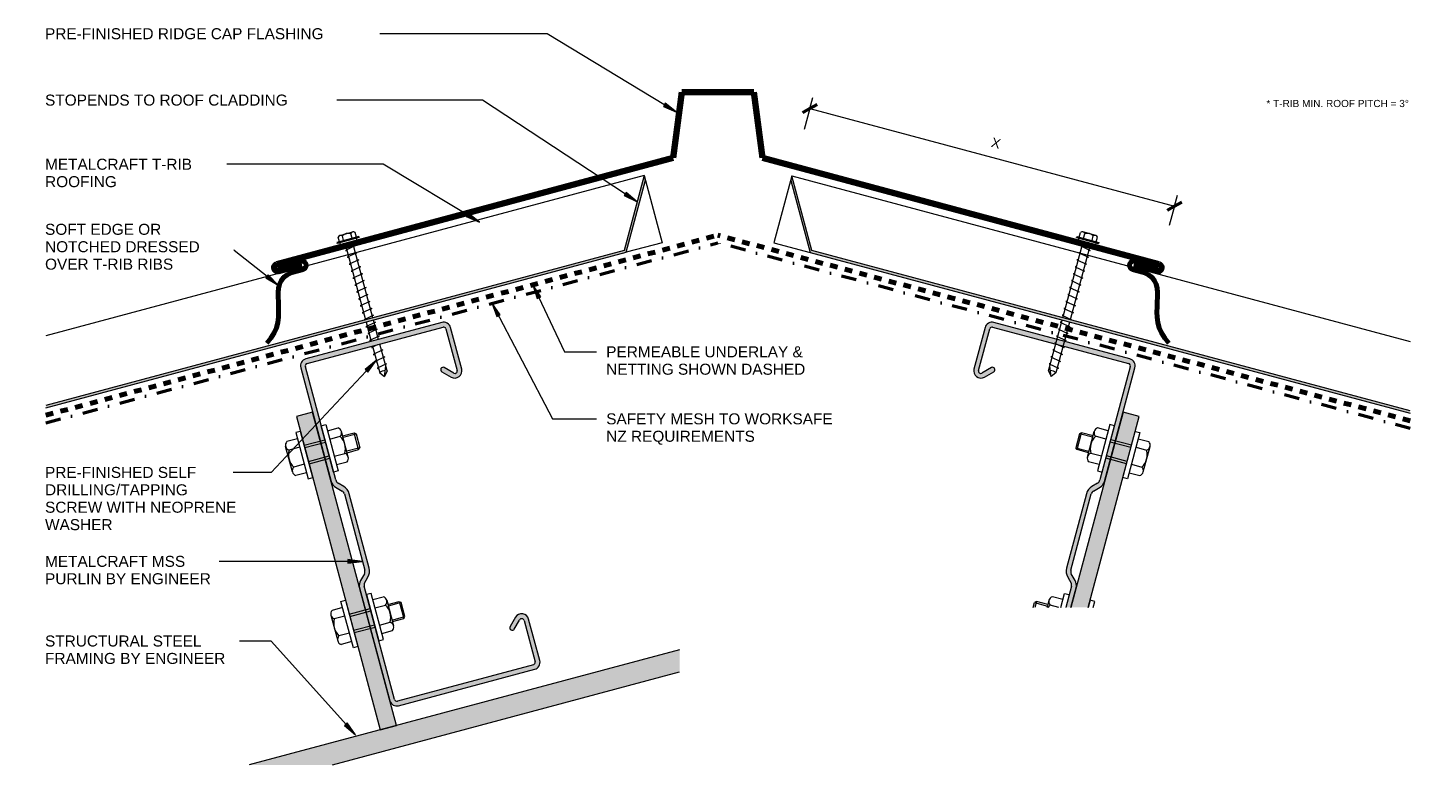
# Model space of a CAD drawing. Header units: millimetres. Extents: x 3501 to 4555, y 1895 to 2373.
# Tile 1 of 2: x 3501 to 4086, y 1895 to 2203. Entities that reach past the tile are written whole.
import ezdxf

# ---------------------------------------------------------------- set-up
doc = ezdxf.new("R2010")
doc.units = ezdxf.units.MM
doc.linetypes.add('Dash', pattern=[6.35, 3.175, -3.175])
doc.linetypes.add('Dash dot', pattern=[15.875, 6.35, -4.7625, 0, -4.7625])
for name, color, linetype, lineweight in [('A-ANNO-DIMS', 211, 'Continuous', 9), ('A-ANNO-DIMS-2', 211, 'Continuous', 9), ('A-DETL', 90, 'Continuous', 13), ('A-DETL-GENF', 92, 'Continuous', 13), ('A-DETL-THIN', 151, 'Continuous', 13), ('G-ANNO-TEXT', 231, 'Continuous', 9)]:
    doc.layers.add(name, color=color, linetype=linetype, lineweight=lineweight)
doc.styles.add('Arial', font='arial.ttf', dxfattribs={"height": 4.6})
doc.styles.add('Arial_1', font='arial.ttf', dxfattribs={"height": 4})
doc.styles.add('Arial_2', font='arial.ttf', dxfattribs={"height": 3})
doc.dimstyles.new('Diagonal', dxfattribs={"dimscale": 304.8, "dimtxt": 4.081038, "dimasz": 0.016404, "dimexe": 0.015748, "dimexo": 0.009843, "dimgap": 0.009843, "dimtad": 1, "dimdec": 0, "dimzin": 0, "dimdsep": 46, "dimtxsty": 'Arial_1', "dimblk1": 'OBLIQUE', "dimblk2": 'OBLIQUE', "dimsah": 1, "dimcen": 0.09, "dimazin": 0, "dimtfac": 1, "dimtdec": 4, "dimtix": 1, "dimtmove": 0, "dimatfit": 3, "dimfxl": 1, "dimtvp": 1, "dimtfill": 1, "dimtolj": 1, "dimtzin": 0, "dimarcsym": 2})

# ---------------------------------------------------------------- blocks, each defined once
blk = doc.blocks.new('01 Roof Ridge C - T-Trib-5023960-D CR 01 RIDGE WITH PROFILED APEX')
at = {"layer": 'A-DETL-GENF', "lineweight": 100}
for p, q in [((-55, 56.68), (-58.67, 29.16)), ((-55, 56.68), (-25, 56.68)), ((-25, 56.68), (-55, 56.68)), ((-25, 56.68), (-55, 56.68)), ((-55, 56.68), (-25, 56.68)), ((-25, 56.68), (-21.33, 29.16)), ((-58.67, 29.16), (-224.3, -15.22)), ((-21.33, 29.16), (144.3, -15.22)), ((-213.81, -15.51), (-223.52, -18.12)), ((133.81, -15.51), (143.52, -18.12))]:
    blk.add_line(p, q, dxfattribs=at)
at = {"layer": 'A-DETL-GENF', "linetype": 'Dash', "lineweight": 70}
for p in [(-320.75, -78.33), (249.25, -80.61)]:
    blk.add_line(p, (-40, -3.11), dxfattribs=at)
at = {"layer": 'A-DETL-GENF', "lineweight": 70}
for p, q in [((-214.2, -14.07), (-223.91, -16.67)), ((-213.3, -17.45), (-218.06, -18.72)), ((133.3, -17.45), (138.06, -18.72)), ((134.2, -14.07), (143.91, -16.67))]:
    blk.add_line(p, q, dxfattribs=at)
at = {"layer": 'A-DETL-GENF', "lineweight": 100}
for centre, start, end in [((-223.91, -16.67), 105, 285), ((143.91, -16.67), 255, 75)]:
    blk.add_arc(centre, 1.5, start, end, dxfattribs=at)
at = {"layer": 'A-DETL-GENF', "lineweight": 70}
for centre, start, end in [((-213.75, -15.76), 285, 105), ((133.75, -15.76), 75, 255)]:
    blk.add_arc(centre, 1.75, start, end, dxfattribs=at)
for points in [[(-218.06, -18.72), (-229.97, -23.06), (-217.51, -37.27), (-228.52, -48.16)], [(138.06, -18.72), (149.97, -23.06), (137.51, -37.27), (148.52, -48.16)]]:
    blk.add_open_spline(points, degree=3, dxfattribs=at)
blk = doc.blocks.new('Screw4 - Screw 2-5023961-D CR 01 RIDGE WITH PROFILED APEX')
at = {"layer": 'A-DETL-GENF'}
for p, q in [((4.79, 1.5), (-4.79, 1.5)), ((-4.79, 1.5), (-4.79, 1)), ((4.79, 1), (-4.79, 1)), ((-3.67, 1.5), (-3.67, 3.47)), ((-3.67, 1), (-3.67, 0)), ((-3.67, 0), (3.67, 0)), ((-2.76, 3.97), (2.76, 3.97)), ((-1.85, 1.5), (-1.85, 3.47)), ((-1.6, 0), (-1.6, -32.82)), ((1.6, -32.82), (1.6, 0)), ((1.85, 1.5), (1.85, 3.47)), ((3.67, 1.5), (3.67, 3.47)), ((3.67, 0), (3.67, 1)), ((4.79, 1), (4.79, 1.5)), ((2.17, -1.91), (-2.17, -2.67)), ((-2.17, -2.67), (-1.6, -3)), ((2.17, -4.91), (-2.17, -5.67)), ((-2.17, -5.67), (-1.6, -6)), ((1.6, -1.58), (2.17, -1.91)), ((1.6, -4.58), (2.17, -4.91)), ((2.17, -7.91), (-2.17, -8.67)), ((-2.17, -8.67), (-1.6, -9)), ((2.17, -10.91), (-2.17, -11.67)), ((-2.17, -11.67), (-1.6, -12)), ((1.6, -7.58), (2.17, -7.91)), ((1.6, -10.58), (2.17, -10.91)), ((2.17, -13.91), (-2.17, -14.67)), ((-2.17, -14.67), (-1.6, -15)), ((2.17, -16.91), (-2.17, -17.67)), ((1.6, -13.58), (2.17, -13.91)), ((1.6, -16.58), (2.17, -16.91)), ((-2.17, -17.67), (-1.6, -18)), ((2.17, -19.91), (-2.17, -20.67)), ((-2.17, -20.67), (-1.6, -21)), ((2.17, -22.91), (-2.17, -23.67)), ((1.6, -19.58), (2.17, -19.91)), ((1.6, -22.58), (2.17, -22.91)), ((-2.17, -23.67), (-1.6, -24)), ((2.17, -25.91), (-2.17, -26.67)), ((-2.17, -26.67), (-1.6, -27)), ((2.17, -28.91), (-2.17, -29.67)), ((1.6, -25.58), (2.17, -25.91)), ((1.6, -28.58), (2.17, -28.91)), ((-2.17, -29.67), (-1.6, -30)), ((2.17, -31.91), (-2.17, -32.67)), ((-2.17, -32.67), (-1.91, -32.82)), ((2.17, -34.91), (-2.17, -35.67)), ((-1.6, -33.82), (-1.6, -42.2)), ((1.6, -31.58), (2.17, -31.91)), ((1.6, -42.2), (1.6, -33.82)), ((1.6, -34.58), (2.17, -34.91)), ((-2.17, -35.67), (-1.6, -36)), ((2.17, -37.91), (-2.17, -38.67)), ((-2.17, -38.67), (-1.6, -39)), ((2.17, -40.91), (-2.17, -41.67)), ((1.6, -37.58), (2.17, -37.91)), ((1.6, -40.58), (2.17, -40.91)), ((-2.17, -41.67), (-1.6, -42)), ((0.52, -44.2), (-2.17, -44.67)), ((-2.17, -44.67), (-1.6, -45)), ((-1.6, -44.2), (-1.6, -55.84)), ((1.6, -55.84), (1.6, -44.2)), ((1.6, -46.58), (2.17, -46.91)), ((2.17, -46.91), (-2.17, -47.67)), ((-2.17, -47.67), (-1.6, -48)), ((2.17, -49.91), (-2.17, -50.67)), ((-2.17, -50.67), (-1.6, -51)), ((1.6, -49.58), (2.17, -49.91)), ((1.6, -52.58), (2.17, -52.91)), ((2.17, -52.91), (-2.17, -53.67)), ((-2.17, -53.67), (-1.6, -54)), ((-1.6, -55.84), (0, -57.74)), ((0, -57.74), (1.6, -53.79)), ((1.6, -55.84), (0, -57.74))]:
    blk.add_line(p, q, dxfattribs=at)
for centre, radius, start, end in [((-2.76, 2.9), 1.08, 32.38007, 147.61993), ((0, 0.31), 3.67, 59.72736, 120.27264), ((2.76, 2.9), 1.08, 32.38007, 147.61993), ((0.08, -58.47), 3.11, 74.30592, 122.49751)]:
    blk.add_arc(centre, radius, start, end, dxfattribs=at)
blk = doc.blocks.new('Metalcraft MSS Purlin-150x65 - Metalcraft MSS Purlin-150x65-4992830-D CR 01 RIDGE WITH PROFILED APEX')
at = {"layer": 'A-DETL-GENF'}
blk.add_hatch(color=256, dxfattribs=at).paths.add_polyline_path([(2.22, 0.1), (3, 0), (61.85, 0), (62.62, 0.1), (63.35, 0.4), (63.97, 0.88), (64.45, 1.5), (64.75, 2.22), (64.85, 3), (64.85, 20.94), (64.75, 21.71), (64.41, 22.48), (63.98, 23.05), (63.37, 23.52), (62.66, 23.82), (61.86, 23.93), (61.12, 23.84), (60.4, 23.56), (59.78, 23.1), (56.56, 19.88), (56.4, 19.67), (56.3, 19.43), (56.27, 19.17), (56.3, 18.91), (56.4, 18.67), (56.56, 18.46), (56.77, 18.31), (57.01, 18.21), (57.27, 18.17), (57.53, 18.21), (57.77, 18.31), (57.97, 18.46), (61.04, 21.53), (61.26, 21.7), (61.52, 21.81), (61.79, 21.84), (62.11, 21.79), (62.32, 21.7), (62.54, 21.53), (62.71, 21.31), (62.81, 21.06), (62.85, 20.79), (62.85, 2.99), (62.81, 2.74), (62.71, 2.5), (62.56, 2.29), (62.35, 2.13), (62.11, 2.03), (61.85, 2), (2.99, 2), (2.74, 2.03), (2.5, 2.13), (2.29, 2.29), (2.13, 2.5), (2.03, 2.74), (2, 2.99), (2, 52), (2.06, 52.43), (2.22, 52.83), (2.61, 53.31), (4.53, 55.22), (5.32, 56.25), (5.82, 57.46), (5.99, 58.75), (5.99, 90.92), (5.82, 92.21), (5.32, 93.42), (4.53, 94.45), (2.69, 96.3), (2.31, 96.78), (2.08, 97.34), (2, 97.95), (2, 146.91), (2.06, 147.25), (2.15, 147.45), (2.32, 147.68), (2.55, 147.85), (2.81, 147.96), (3.09, 148), (61.85, 148), (62.11, 147.97), (62.35, 147.87), (62.56, 147.71), (62.71, 147.5), (62.81, 147.26), (62.85, 146.89), (62.85, 128.98), (62.82, 128.73), (62.7, 128.48), (62.57, 128.3), (62.37, 128.15), (62.14, 128.05), (61.89, 128.02), (61.63, 128.06), (61.41, 128.15), (61.21, 128.3), (57.97, 131.54), (57.77, 131.69), (57.53, 131.79), (57.27, 131.83), (56.96, 131.78), (56.77, 131.69), (56.56, 131.54), (56.4, 131.33), (56.3, 131.09), (56.27, 130.83), (56.3, 130.57), (56.4, 130.33), (56.56, 130.12), (59.78, 126.9), (60.4, 126.44), (61.13, 126.16), (61.89, 126.07), (62.66, 126.18), (63.37, 126.48), (63.98, 126.95), (64.46, 127.59), (64.75, 128.29), (64.85, 129.07), (64.85, 147), (64.75, 147.78), (64.45, 148.5), (63.97, 149.12), (63.35, 149.6), (62.62, 149.9), (61.85, 150), (2.94, 149.99), (2.22, 149.9), (1.5, 149.6), (0.88, 149.12), (0.4, 148.5), (0.1, 147.78), (0, 147), (0, 97.81), (0.14, 96.77), (0.53, 95.81), (1.17, 94.98), (3.41, 92.75), (3.72, 92.33), (3.92, 91.85), (3.99, 91.34), (3.99, 58.34), (3.92, 57.82), (3.72, 57.34), (3.29, 56.81), (1.17, 54.69), (0.53, 53.86), (0.14, 52.9), (0, 51.87), (0, 3), (0.1, 2.22), (0.4, 1.5), (0.88, 0.88), (1.56, 0.38), (1.98, 0.2)])
for p, q in [((0, 147), (0, 97.81)), ((2, 97.95), (2, 146.91)), ((61.85, 150), (3, 150)), ((3.09, 148), (61.85, 148)), ((62.85, 147.01), (62.85, 128.98)), ((64.85, 129.06), (64.85, 147)), ((56.56, 130.12), (59.78, 126.9)), ((61.21, 128.3), (57.97, 131.54)), ((1.17, 94.98), (3.41, 92.75)), ((4.53, 94.45), (2.69, 96.3)), ((3.99, 91.34), (3.99, 58.34)), ((5.99, 58.75), (5.99, 90.92)), ((3.41, 56.93), (1.17, 54.69)), ((2.49, 53.18), (4.53, 55.22)), ((0, 51.87), (0, 3)), ((2, 2.99), (2, 52)), ((59.78, 23.1), (56.56, 19.88)), ((57.97, 18.46), (61.04, 21.53)), ((62.85, 20.79), (62.85, 2.99)), ((64.85, 3), (64.85, 20.94)), ((61.85, 2), (2.99, 2)), ((3, 0), (61.85, 0))]:
    blk.add_line(p, q, dxfattribs=at)
for centre, radius, start, end in [((3, 147), 3, 90, 180), ((3.09, 146.91), 1.09, 90, 180), ((61.85, 147), 3, 360, 90), ((61.85, 147.01), 0.993, 0, 90), ((57.27, 130.83), 1, 45, 225), ((61.85, 129.06), 2.99, 226.03381, 0), ((61.89, 128.98), 0.959, 225, 0), ((3.99, 97.81), 3.99, 180, 225), ((4.34, 97.95), 2.34, 180, 225), ((1, 90.92), 4.99, 360, 45), ((2, 91.34), 1.99, 0, 45), ((1, 58.75), 4.99, 315, 360), ((3.99, 51.87), 3.99, 135, 180), ((3.67, 52), 1.67, 135, 180), ((2, 58.34), 1.99, 315, 360), ((61.85, 20.94), 2.99, 360, 133.96619), ((57.27, 19.17), 1, 135, 315), ((61.79, 20.79), 1.06, 0, 135), ((3, 3), 3, 180, 270), ((2.99, 2.99), 0.993, 180, 270), ((61.85, 3), 3, 270, 360), ((61.85, 2.99), 0.993, 270, 0)]:
    blk.add_arc(centre, radius, start, end, dxfattribs=at)
blk = doc.blocks.new('Metalcraft MSS Purlin-150x65 - Metalcraft MSS Purlin-150x65-5024055-D CR 01 RIDGE WITH PROFILED APEX')
at = {"layer": 'A-DETL-GENF'}
blk.add_hatch(color=256, dxfattribs=at).paths.add_polyline_path([(0, -43.32), (0, -51.87), (0.14, -52.9), (0.53, -53.86), (1.17, -54.69), (3.41, -56.93), (3.72, -57.34), (3.92, -57.82), (3.99, -58.34), (3.99, -91.34), (3.92, -91.85), (3.72, -92.33), (3.41, -92.75), (1.17, -94.98), (0.53, -95.81), (0.14, -96.77), (0, -97.81), (0, -147), (0.1, -147.78), (0.4, -148.5), (0.88, -149.12), (1.5, -149.6), (2.22, -149.9), (3.12, -150), (61.85, -150), (62.63, -149.9), (63.35, -149.6), (63.97, -149.12), (64.45, -148.5), (64.75, -147.78), (64.85, -147), (64.84, -129.04), (64.72, -128.22), (64.45, -127.57), (63.98, -126.95), (63.37, -126.48), (62.66, -126.18), (61.89, -126.07), (61.12, -126.16), (60.4, -126.44), (59.78, -126.9), (56.56, -130.12), (56.4, -130.33), (56.3, -130.57), (56.27, -130.83), (56.3, -131.09), (56.4, -131.33), (56.56, -131.54), (56.77, -131.69), (57.01, -131.79), (57.27, -131.83), (57.53, -131.79), (57.77, -131.69), (57.97, -131.54), (61.21, -128.3), (61.41, -128.15), (61.64, -128.05), (61.89, -128.02), (62.14, -128.05), (62.37, -128.15), (62.57, -128.3), (62.72, -128.5), (62.82, -128.73), (62.85, -128.98), (62.85, -147.01), (62.81, -147.26), (62.71, -147.5), (62.56, -147.71), (62.35, -147.87), (62.11, -147.97), (61.85, -148), (3.09, -148), (2.81, -147.96), (2.55, -147.85), (2.32, -147.68), (2.15, -147.45), (2.04, -147.19), (2, -146.91), (2, -97.95), (2.08, -97.34), (2.31, -96.78), (2.69, -96.3), (4.53, -94.45), (5.32, -93.42), (5.82, -92.21), (5.99, -90.92), (5.99, -58.75), (5.82, -57.46), (5.32, -56.25), (4.53, -55.22), (2.49, -53.18), (2.22, -52.83), (2.05, -52.39), (2, -52), (2, -42.78), (0.35, -43.22)])
for p, q in [((0, -43.32), (0, -51.87)), ((2, -52), (2, -42.78)), ((1.17, -54.69), (3.41, -56.93)), ((4.53, -55.22), (2.49, -53.18)), ((3.99, -58.34), (3.99, -91.34)), ((5.99, -90.92), (5.99, -58.75)), ((3.41, -92.75), (1.17, -94.98)), ((0, -97.81), (0, -147)), ((2, -146.91), (2, -97.95)), ((2.69, -96.3), (4.53, -94.45)), ((59.78, -126.9), (56.56, -130.12)), ((57.97, -131.54), (61.21, -128.3)), ((62.85, -128.98), (62.85, -147.01)), ((64.85, -147), (64.85, -129.06)), ((3, -150), (61.85, -150)), ((61.85, -148), (3.09, -148))]:
    blk.add_line(p, q, dxfattribs=at)
for centre, radius, start, end in [((3.99, -51.87), 3.99, 180, 225), ((3.67, -52), 1.67, 180, 225), ((2, -58.34), 1.99, 0, 45), ((1, -58.75), 4.99, 0, 45), ((2, -91.34), 1.99, 315, 360), ((1, -90.92), 4.99, 315, 0), ((3.99, -97.81), 3.99, 135, 180), ((4.34, -97.95), 2.34, 135, 180), ((61.85, -129.06), 2.99, 0, 133.96619), ((61.89, -128.98), 0.959, 0, 135), ((57.27, -130.83), 1, 135, 315), ((3, -147), 3, 180, 270), ((3.09, -146.91), 1.09, 180, 270), ((61.85, -147), 3, 270, 0), ((61.85, -147.01), 0.993, 270, 360)]:
    blk.add_arc(centre, radius, start, end, dxfattribs=at)
blk = doc.blocks.new('Rivets - M8 - Rivets-5026033-D CR 01 RIDGE WITH PROFILED APEX')
at = {"layer": 'A-DETL-GENF'}
for p, q in [((-2, 7.33), (-6.57, 7.33)), ((-2, 10), (-2, -10)), ((0, 10), (-2, 10)), ((0, -10), (0, 10)), ((9, -10), (9, 10)), ((9, 10), (11, 10)), ((11, 10), (11, -10)), ((11, 7.33), (15.57, 7.33)), ((-7.57, -5.52), (-7.57, 5.52)), ((-2, 3.7), (-6.57, 3.7)), ((0, 4), (9, 4)), ((0, 3), (9, 3)), ((11, 3.7), (15.57, 3.7)), ((16.57, -5.52), (16.57, 5.52)), ((16.57, 3.67), (21.54, 3.67)), ((16.57, 3.01), (22.2, 3.01)), ((21.54, 3.67), (22.2, 3.01)), ((21.54, -3.67), (21.54, 3.67)), ((22.2, 3.01), (22.2, -3.01)), ((-2, -3.7), (-6.57, -3.7)), ((0, -3), (9, -3)), ((0, -4), (9, -4)), ((11, -3.7), (15.57, -3.7)), ((22.2, -3.01), (16.57, -3.01)), ((16.57, -3.67), (21.54, -3.67)), ((21.54, -3.67), (22.2, -3.01)), ((-2, -7.33), (-6.57, -7.33)), ((-2, -10), (0, -10)), ((11, -10), (9, -10)), ((11, -7.33), (15.57, -7.33))]:
    blk.add_line(p, q, dxfattribs=at)
for centre, radius, start, end in [((-5.42, 5.52), 2.15, 122.38007, 237.61993), ((14.42, 5.52), 2.15, 302.38007, 57.61993), ((-0.24, 0), 7.33, 149.72736, 210.27264), ((9.24, 0), 7.33, 329.72736, 30.27264), ((-5.42, -5.52), 2.15, 122.38007, 237.61993), ((14.42, -5.52), 2.15, 302.38007, 57.61993)]:
    blk.add_arc(centre, radius, start, end, dxfattribs=at)
blk = doc.blocks.new('Rivets - M8 - Rivets-5026034-D CR 01 RIDGE WITH PROFILED APEX')
at = {"layer": 'A-DETL-GENF'}
for p, q in [((-2, 7.33), (-6.57, 7.33)), ((-2, -10), (-2, 10)), ((-2, 10), (0, 10)), ((0, 10), (0, -10)), ((9, 10), (9, -10)), ((11, 10), (9, 10)), ((11, -10), (11, 10)), ((11, 7.33), (15.57, 7.33)), ((-7.57, 5.52), (-7.57, -5.52)), ((-2, 3.7), (-6.57, 3.7)), ((0, 4), (9, 4)), ((0, 3), (9, 3)), ((11, 3.7), (15.57, 3.7)), ((16.57, 5.52), (16.57, -5.52)), ((16.57, 3.67), (21.54, 3.67)), ((22.2, 3.01), (16.57, 3.01)), ((21.54, 3.67), (22.2, 3.01)), ((21.54, 3.67), (21.54, -3.67)), ((22.2, -3.01), (22.2, 3.01)), ((-2, -3.7), (-6.57, -3.7)), ((0, -3), (9, -3)), ((0, -4), (9, -4)), ((11, -3.7), (15.57, -3.7)), ((16.57, -3.01), (22.2, -3.01)), ((16.57, -3.67), (21.54, -3.67)), ((21.54, -3.67), (22.2, -3.01)), ((-2, -7.33), (-6.57, -7.33)), ((0, -10), (-2, -10)), ((9, -10), (11, -10)), ((11, -7.33), (15.57, -7.33))]:
    blk.add_line(p, q, dxfattribs=at)
for centre, radius, start, end in [((-5.42, 5.52), 2.15, 122.38007, 237.61993), ((14.42, 5.52), 2.15, 302.38007, 57.61993), ((-0.24, 0), 7.33, 149.72736, 210.27264), ((9.24, 0), 7.33, 329.72736, 30.27264), ((-5.42, -5.52), 2.15, 122.38007, 237.61993), ((14.42, -5.52), 2.15, 302.38007, 57.61993)]:
    blk.add_arc(centre, radius, start, end, dxfattribs=at)
blk = doc.blocks.new('Rivets - M8 - Rivets-V1-D CR 01 RIDGE WITH PROFILED APEX')
at = {"layer": 'A-DETL-GENF'}
for p, q in [((9, -10), (9, -4.46)), ((11, -3.92), (11, -10)), ((11.84, -3.7), (15.57, -3.7)), ((16.57, -5.52), (16.57, -2.43)), ((22.2, -3.01), (16.57, -3.01)), ((16.57, -3.67), (21.54, -3.67)), ((21.54, -3.67), (21.54, -1.1)), ((21.54, -3.67), (22.2, -3.01)), ((22.2, -0.92), (22.2, -3.01)), ((-2, -7.4), (-2, -10)), ((-2, -10), (0, -10)), ((0, -10), (0, -6.87)), ((11, -10), (9, -10)), ((11, -7.33), (15.57, -7.33))]:
    blk.add_line(p, q, dxfattribs=at)
for centre, radius, start, end in [((9.24, 0), 7.33, 329.72736, 339.29884), ((14.42, -5.52), 2.15, 302.38007, 57.61993)]:
    blk.add_arc(centre, radius, start, end, dxfattribs=at)
blk = doc.blocks.new('Screw4 - Screw 2-5026147-D CR 01 RIDGE WITH PROFILED APEX')
at = {"layer": 'A-DETL-GENF'}
for p, q in [((-2.17, 53.67), (-1.6, 54)), ((2.17, 52.91), (-2.17, 53.67)), ((-1.6, 55.84), (0, 57.74)), ((-1.6, 33.82), (-1.6, 55.84)), ((1.6, 55.84), (0, 57.74)), ((0, 57.74), (1.6, 53.79)), ((1.6, 55.84), (1.6, 33.82)), ((1.6, 52.58), (2.17, 52.91)), ((-2.17, 50.67), (-1.6, 51)), ((2.17, 49.91), (-2.17, 50.67)), ((-2.17, 47.67), (-1.6, 48)), ((2.17, 46.91), (-2.17, 47.67)), ((1.6, 49.58), (2.17, 49.91)), ((1.6, 46.58), (2.17, 46.91)), ((-2.17, 44.67), (-1.6, 45)), ((2.17, 43.91), (-2.17, 44.67)), ((-2.17, 41.67), (-1.6, 42)), ((2.17, 40.91), (-2.17, 41.67)), ((1.6, 43.58), (2.17, 43.91)), ((-2.17, 38.67), (-1.6, 39)), ((2.17, 37.91), (-2.17, 38.67)), ((-2.17, 35.67), (-1.6, 36)), ((2.17, 34.91), (-2.17, 35.67)), ((1.6, 40.58), (2.17, 40.91)), ((1.6, 37.58), (2.17, 37.91)), ((-2.17, 32.67), (-1.91, 32.82)), ((2.17, 31.91), (-2.17, 32.67)), ((-2.17, 29.67), (-1.6, 30)), ((2.17, 28.91), (-2.17, 29.67)), ((-1.6, 0), (-1.6, 32.82)), ((1.6, 34.58), (2.17, 34.91)), ((1.6, 32.82), (1.6, 0)), ((1.6, 31.58), (2.17, 31.91)), ((-2.17, 26.67), (-1.6, 27)), ((2.17, 25.91), (-2.17, 26.67)), ((-2.17, 23.67), (-1.6, 24)), ((2.17, 22.91), (-2.17, 23.67)), ((1.6, 28.58), (2.17, 28.91)), ((1.6, 25.58), (2.17, 25.91)), ((-2.17, 20.67), (-1.6, 21)), ((2.17, 19.91), (-2.17, 20.67)), ((-2.17, 17.67), (-1.6, 18)), ((2.17, 16.91), (-2.17, 17.67)), ((1.6, 22.58), (2.17, 22.91)), ((1.6, 19.58), (2.17, 19.91)), ((-2.17, 14.67), (-1.6, 15)), ((2.17, 13.91), (-2.17, 14.67)), ((-2.17, 11.67), (-1.6, 12)), ((1.6, 16.58), (2.17, 16.91)), ((1.6, 13.58), (2.17, 13.91)), ((2.17, 10.91), (-2.17, 11.67)), ((-2.17, 8.67), (-1.6, 9)), ((2.17, 7.91), (-2.17, 8.67)), ((-2.17, 5.67), (-1.6, 6)), ((1.6, 10.58), (2.17, 10.91)), ((1.6, 7.58), (2.17, 7.91)), ((-3.67, 0), (3.67, 0)), ((-3.67, -1), (-3.67, 0)), ((2.17, 4.91), (-2.17, 5.67)), ((-2.17, 2.67), (-1.6, 3)), ((2.17, 1.91), (-2.17, 2.67)), ((1.6, 4.58), (2.17, 4.91)), ((1.6, 1.58), (2.17, 1.91)), ((-4.79, -1.5), (-4.79, -1)), ((4.79, -1), (-4.79, -1)), ((4.79, -1.5), (-4.79, -1.5)), ((-3.67, -1.5), (-3.67, -3.47)), ((-2.76, -3.97), (2.76, -3.97)), ((-1.85, -1.5), (-1.85, -3.47)), ((1.85, -1.5), (1.85, -3.47)), ((3.67, 0), (3.67, -1)), ((3.67, -1.5), (3.67, -3.47)), ((4.79, -1), (4.79, -1.5))]:
    blk.add_line(p, q, dxfattribs=at)
for centre, radius, start, end in [((0.08, 58.47), 3.11, 237.50249, 285.69408), ((-2.76, -2.9), 1.08, 212.38007, 327.61993), ((0, -0.31), 3.67, 239.72736, 300.27264), ((2.76, -2.9), 1.08, 212.38007, 327.61993)]:
    blk.add_arc(centre, radius, start, end, dxfattribs=at)
blk = doc.blocks.new('Roof Cladding Section - T-Trib-5325952-D CR 01 RIDGE WITH PROFILED APEX')
at = {"layer": 'A-DETL-GENF'}
blk.add_hatch(color=256, dxfattribs=at).paths.add_polyline_path([(-306.59, 31), (-55.59, 31), (-40, 58), (-40, 60), (-56.17, 32), (-306.32, 32), (-306.56, 31.1)])
for p, q in [((-40, 60), (-298.82, 60)), ((-40, 60), (-56.17, 32)), ((-40, 58), (-40, 60)), ((-40, 60), (-40, 31)), ((-55.59, 31), (-40, 58)), ((-306.59, 31), (-55.59, 31)), ((-56.17, 32), (-306.32, 32)), ((-40, 31), (-55.59, 31))]:
    blk.add_line(p, q, dxfattribs=at)
blk = doc.blocks.new('Roof Cladding Section - T-Trib-5325917-D CR 01 RIDGE WITH PROFILED APEX')
at = {"layer": 'A-DETL-GENF'}
blk.add_hatch(color=256, dxfattribs=at).paths.add_polyline_path([(-315.17, -31), (-314.9, -32), (-56.17, -32), (-40, -60), (-40, -58), (-55.59, -31), (-240.04, -31)])
for p, q in [((-55.59, -31), (-315.17, -31)), ((-314.9, -32), (-56.17, -32)), ((-56.17, -32), (-40, -60)), ((-40, -31), (-55.59, -31)), ((-40, -58), (-55.59, -31)), ((-40, -60), (-40, -31)), ((-40, -60), (-40, -58)), ((-40, -60), (-307.4, -60))]:
    blk.add_line(p, q, dxfattribs=at)
blk = doc.blocks.new('DIMBLOCK1-D CR 01 RIDGE WITH PROFILED APEX')
at = {"layer": 'A-ANNO-DIMS-2'}
for p, q in [((3827.31, 2169.53), (3828.56, 2174.16)), ((3827.31, 2169.53), (3824.96, 2160.76)), ((3827.31, 2169.53), (3979.62, 2128.72)), ((3979.62, 2128.72), (3980.86, 2133.35)), ((3979.62, 2128.72), (3977.48, 2120.74))]:
    blk.add_line(p, q, dxfattribs=at)
at = {"layer": 'A-ANNO-DIMS-2', "lineweight": 50}
for p, q in [((3827.31, 2169.53), (3830.38, 2171.29)), ((3827.31, 2169.53), (3824.25, 2167.76)), ((3979.62, 2128.72), (3982.68, 2130.49)), ((3979.62, 2128.72), (3976.55, 2126.95))]:
    blk.add_line(p, q, dxfattribs=at)
at = {"layer": 'A-ANNO-DIMS-2', "color": 0, "insert": (3903.77, 2157.52), "char_height": 4, "width": 4.5205, "attachment_point": 1, "rotation": 345, "line_spacing_factor": 0.941778, "style": 'Arial_1', "bg_fill": 3, "box_fill_scale": 1.25, "bg_fill_color": 256, "bg_fill_true_color": 13158600, "bg_fill_transparency": 0}
blk.add_mtext('X', dxfattribs=at)
blk = doc.blocks.new('_Oblique')
at = {"color": 0, "linetype": 'ByBlock', "lineweight": -2}
blk.add_line((-0.5, -0.5), (0.5, 0.5), dxfattribs=at)

msp = doc.modelspace()

# ---------------------------------------------------------------- hatches: boundary and pattern name
at = {"layer": 'A-DETL-GENF'}
for points in [[(3647.8, 1909.95), (3654.56, 1911.77), (3619.5, 2042.62), (3612.74, 2040.81), (3644.73, 1921.42)], [(3938.52, 1961.09), (3943.56, 1961.09), (3964.92, 2040.81), (3958.16, 2042.62), (3936.31, 1961.09)], [(3610.6, 1895.28), (3627.8, 1895.28), (3772.85, 1934.14), (3772.85, 1943.46), (3593.03, 1895.28)]]:
    msp.add_hatch(color=10, dxfattribs=at).paths.add_polyline_path(points)
at = {"layer": 'G-ANNO-TEXT'}
for points in [[(3771.6, 2167.98), (3766.88, 2171.77), (3766.06, 2170.42)], [(3755.09, 2130.55), (3750.52, 2134.51), (3749.65, 2133.19)], [(3689.2, 2122.08), (3684.46, 2125.85), (3683.65, 2124.5)], [(3605.11, 2095.75), (3600.9, 2100.09), (3599.91, 2098.86)], [(3711.51, 2095.92), (3713.37, 2090.16), (3714.8, 2090.84)], [(3694.35, 2088.35), (3696.43, 2082.67), (3697.83, 2083.4)], [(3646.08, 2064.32), (3641.4, 2060.48), (3642.56, 2059.4)], [(3640.2, 1980.36), (3634.2, 1981.15), (3634.2, 1979.57)], [(3637.43, 1907.9), (3634, 1912.9), (3632.83, 1911.84)]]:
    msp.add_hatch(color=7, dxfattribs=at).paths.add_polyline_path(points)

# ---------------------------------------------------------------- linework, layer by layer
at = {"layer": 'A-DETL', "linetype": 'Dash dot', "lineweight": 50}
for p in [(3508.08, 2038.19), (4078.08, 2035.91)]:
    msp.add_line(p, (3788.83, 2113.41), dxfattribs=at)
at = {"layer": 'A-DETL-THIN'}
for p, q in [((3619.5, 2042.62), (3612.74, 2040.81)), ((3654.56, 1911.77), (3619.5, 2042.62)), ((3958.16, 2042.62), (3936.31, 1961.09)), ((3964.92, 2040.81), (3958.16, 2042.62)), ((3612.74, 2040.81), (3647.8, 1909.95)), ((3943.56, 1961.09), (3964.92, 2040.81)), ((3772.85, 1943.46), (3593.03, 1895.28)), ((3627.8, 1895.28), (3772.85, 1934.14)), ((3647.8, 1909.95), (3654.56, 1911.77))]:
    msp.add_line(p, q, dxfattribs=at)
at = {"layer": 'G-ANNO-TEXT', "color": 7}
for p, q in [((3633.51, 2200.8), (3626.2, 2200.8)), ((3717.49, 2200.8), (3633.51, 2200.8)), ((3771.6, 2167.98), (3717.49, 2200.8)), ((3611.4, 2173.07), (3611.38, 2173.07)), ((3690.56, 2173.07), (3611.4, 2173.07)), ((3755.09, 2130.55), (3690.56, 2173.07)), ((3766.88, 2171.77), (3766.06, 2170.42)), ((3766.06, 2170.42), (3771.6, 2167.98)), ((3771.6, 2167.98), (3766.88, 2171.77)), ((3600.23, 2146.27), (3573.41, 2146.27)), ((3649.01, 2146.27), (3600.23, 2146.27)), ((3689.2, 2122.08), (3649.01, 2146.27)), ((3750.52, 2134.51), (3749.65, 2133.19)), ((3749.65, 2133.19), (3755.09, 2130.55)), ((3755.09, 2130.55), (3750.52, 2134.51)), ((3684.46, 2125.85), (3683.65, 2124.5)), ((3683.65, 2124.5), (3689.2, 2122.08)), ((3689.2, 2122.08), (3684.46, 2125.85)), ((3584.83, 2111.82), (3575.8, 2111.82)), ((3605.11, 2095.75), (3584.83, 2111.82)), ((3600.9, 2100.09), (3599.91, 2098.86)), ((3599.91, 2098.86), (3605.11, 2095.75)), ((3605.11, 2095.75), (3600.9, 2100.09)), ((3711.51, 2095.92), (3713.37, 2090.16)), ((3714.8, 2090.84), (3711.51, 2095.92)), ((3711.51, 2095.92), (3724.78, 2067.9)), ((3713.37, 2090.16), (3714.8, 2090.84)), ((3694.35, 2088.35), (3696.43, 2082.67)), ((3697.83, 2083.4), (3694.35, 2088.35)), ((3694.35, 2088.35), (3719.69, 2039.9)), ((3696.43, 2082.67), (3697.83, 2083.4)), ((3724.78, 2067.9), (3738.13, 2067.9)), ((3646.08, 2064.32), (3602.25, 2017.52)), ((3646.08, 2064.32), (3641.4, 2060.48)), ((3641.4, 2060.48), (3642.56, 2059.4)), ((3642.56, 2059.4), (3646.08, 2064.32)), ((3719.69, 2039.9), (3738.13, 2039.9)), ((3593.14, 2017.52), (3575.66, 2017.52)), ((3602.25, 2017.52), (3593.14, 2017.52)), ((3590.65, 1980.36), (3570.77, 1980.36)), ((3640.2, 1980.36), (3590.65, 1980.36)), ((3640.2, 1980.36), (3634.2, 1981.15)), ((3634.2, 1981.15), (3634.2, 1979.57)), ((3634.2, 1979.57), (3640.2, 1980.36)), ((3596.86, 1947.08), (3577.78, 1947.08)), ((3602.25, 1947.08), (3596.86, 1947.08)), ((3637.43, 1907.9), (3602.25, 1947.08)), ((3634, 1912.9), (3632.83, 1911.84)), ((3632.83, 1911.84), (3637.43, 1907.9)), ((3637.43, 1907.9), (3634, 1912.9))]:
    msp.add_line(p, q, dxfattribs=at)

# ---------------------------------------------------------------- block references
at = {"layer": 'A-DETL-GENF'}
msp.add_blockref('01 Roof Ridge C - T-Trib-5023960-D CR 01 RIDGE WITH PROFILED APEX', (3828.83, 2119.73), dxfattribs=at)
for name, p, rotation in [('Roof Cladding Section - T-Trib-5325952-D CR 01 RIDGE WITH PROFILED APEX', (3812.25, 2093.91), 15.00000000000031), ('Roof Cladding Section - T-Trib-5325917-D CR 01 RIDGE WITH PROFILED APEX', (3765.63, 2093.85), 164.9999999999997), ('Screw4 - Screw 2-5023961-D CR 01 RIDGE WITH PROFILED APEX', (3634.62, 2113.42), 15), ('Screw4 - Screw 2-5026147-D CR 01 RIDGE WITH PROFILED APEX', (3943.04, 2113.42), 165), ('Metalcraft MSS Purlin-150x65 - Metalcraft MSS Purlin-150x65-4992830-D CR 01 RIDGE WITH PROFILED APEX', (3652.56, 1919.25), 15), ('Metalcraft MSS Purlin-150x65 - Metalcraft MSS Purlin-150x65-5024055-D CR 01 RIDGE WITH PROFILED APEX', (3925.1, 1919.25), 165), ('Rivets - M8 - Rivets-5026033-D CR 01 RIDGE WITH PROFILED APEX', (3616.98, 2024.99), 15.00000000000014), ('Rivets - M8 - Rivets-5026034-D CR 01 RIDGE WITH PROFILED APEX', (3960.68, 2024.99), 164.9999999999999), ('Rivets - M8 - Rivets-5026034-D CR 01 RIDGE WITH PROFILED APEX', (3635.88, 1954.46), 15.00000000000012), ('Rivets - M8 - Rivets-V1-D CR 01 RIDGE WITH PROFILED APEX', (3941.78, 1954.46), 164.9999999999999)]:
    msp.add_blockref(name, p, dxfattribs=dict(at, rotation=rotation))

# ---------------------------------------------------------------- texts
at = {"layer": 'G-ANNO-TEXT', "color": 7, "char_height": 4.6, "attachment_point": 1, "style": 'Arial', "bg_fill": 3, "box_fill_scale": 1.25, "bg_fill_color": 256, "bg_fill_true_color": 13158600, "bg_fill_transparency": 0}
for s, insert, width in [('PRE-FINISHED RIDGE CAP FLASHING', (3507.7, 2203.1), 138.6919), ('PRE-FINISHED SELF ', (3507.7, 2019.82), 77.443), ('METALCRAFT MSS ', (3507.7, 1982.66), 71.5105), ('STRUCTURAL STEEL ', (3507.7, 1949.38), 80.0084)]:
    msp.add_mtext(s, dxfattribs=dict(at, insert=insert, width=width))

# ---------------------------------------------------------------- next in the draw order: texts
at = {"layer": 'G-ANNO-TEXT', "color": 7, "attachment_point": 1, "bg_fill": 3, "box_fill_scale": 1.25, "bg_fill_color": 256, "bg_fill_true_color": 13158600, "bg_fill_transparency": 0}
for s, insert, char_height, width, style in [('STOPENDS TO ROOF CLADDING', (3507.7, 2175.37), 4.6, 120.7341, 'Arial'), ('* T-RIB MIN. ROOF PITCH = 3°', (4018.06, 2173.15), 3, 72.9536, 'Arial_2'), ('METALCRAFT T-RIB ', (3507.7, 2148.57), 4.6, 74.7173, 'Arial'), ('SOFT EDGE OR ', (3507.7, 2121.38), 4.6, 59.8059, 'Arial'), ('PERMEABLE UNDERLAY & ', (3742.19, 2070.2), 4.6, 100.2109, 'Arial'), ('SAFETY MESH TO WORKSAFE ', (3742.19, 2042.2), 4.6, 114.6413, 'Arial'), ('DRILLING/TAPPING ', (3507.7, 2012.55), 4.6, 72.7932, 'Arial'), ('PURLIN BY ENGINEER', (3507.7, 1975.39), 4.6, 82.4135, 'Arial'), ('FRAMING BY ENGINEER', (3507.7, 1942.1), 4.6, 89.308, 'Arial')]:
    msp.add_mtext(s, dxfattribs=dict(at, insert=insert, char_height=char_height, width=width, style=style))

# ---------------------------------------------------------------- next in the draw order: dimensions: what is measured, and where the dimension line sits
at = {"layer": 'A-ANNO-DIMS'}
dim = msp.add_linear_dim(base=(3979.62, 2128.72), p1=(3824.19, 2157.86), p2=(3976.7, 2117.84), angle=345, text='X', dimstyle='Diagonal', override={"dimpost": '<>', "dimfxl": 157.676689}, dxfattribs=at)
dim.commit()
dim.dimension.update_dxf_attribs({"geometry": 'DIMBLOCK1-D CR 01 RIDGE WITH PROFILED APEX', "text_midpoint": (3904.76, 2153.95)})

# ---------------------------------------------------------------- next in the draw order: texts
at = {"layer": 'G-ANNO-TEXT', "color": 7, "char_height": 4.6, "attachment_point": 1, "style": 'Arial', "bg_fill": 3, "box_fill_scale": 1.25, "bg_fill_color": 256, "bg_fill_true_color": 13158600, "bg_fill_transparency": 0}
for s, insert, width in [('ROOFING', (3507.7, 2141.29), 35.5949), ('NOTCHED DRESSED ', (3507.7, 2114.11), 77.6033), ('NETTING SHOWN DASHED', (3742.19, 2062.93), 99.5696), ('NZ REQUIREMENTS', (3742.19, 2034.92), 73.9156), ('SCREW WITH NEOPRENE ', (3507.7, 2005.27), 98.4472)]:
    msp.add_mtext(s, dxfattribs=dict(at, insert=insert, width=width))

# ---------------------------------------------------------------- next in the draw order: texts
for s, insert, width in [('OVER T-RIB RIBS', (3507.7, 2106.83), 63.4937), ('WASHER', (3507.7, 1997.99), 34.3122)]:
    msp.add_mtext(s, dxfattribs=dict(at, insert=insert, width=width))

doc.saveas('drawing.dxf')
